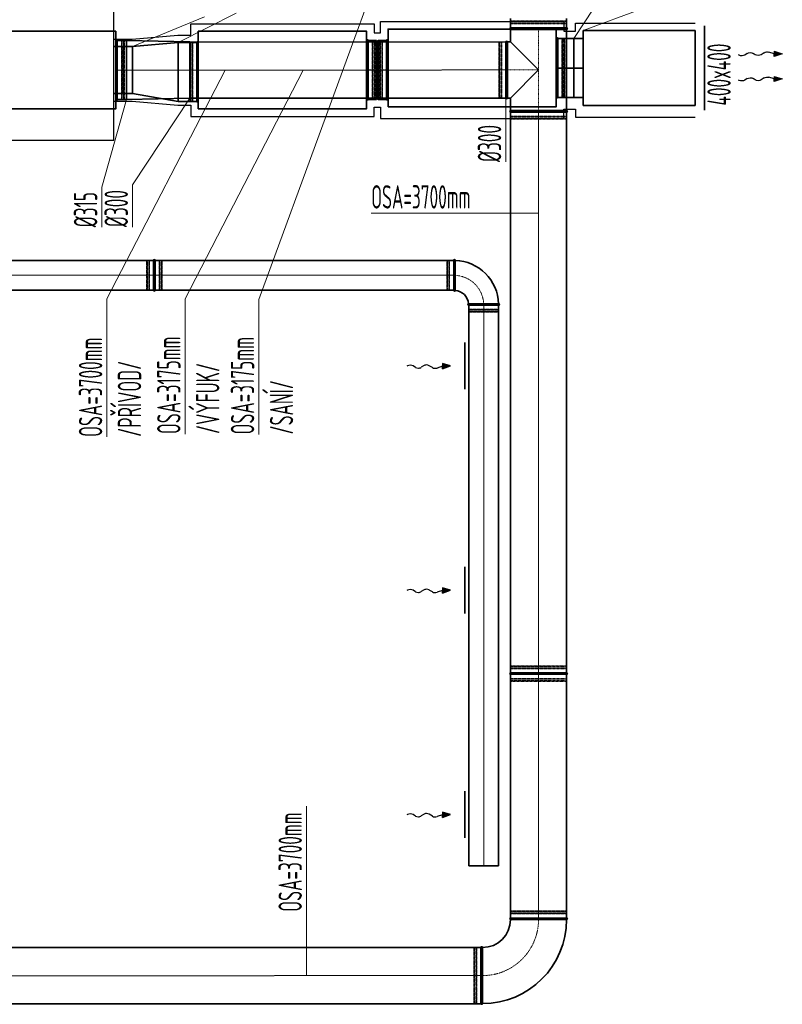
# Model space of a CAD drawing. Header units: millimetres. Extents: x -41335 to 3476, y 23470 to 47494.
# Tile 7 of 15: x -29031 to -24951, y 28322 to 33589. Entities that reach past the tile are written whole.
import ezdxf

# ---------------------------------------------------------------- set-up
doc = ezdxf.new("R2010")
doc.units = ezdxf.units.MM
doc.header["$LTSCALE"] = 0.03
doc.linetypes.add('ACAD_ISO02W100', pattern=[15, 12, -3])
doc.linetypes.add('ACAD_ISO10W100', pattern=[18, 12, -3, 0, -3])
for name, color, linetype, lineweight in [('VZT_01 SUP (PŘÍVOD) - OBRYS', 5, 'Continuous', 35), ('VZT_02 SUP (PŘÍVOD) - OSA', 5, 'ACAD_ISO10W100', 5), ('VZT_05 ETA (ODVOD) - OBRYS', 6, 'Continuous', 35), ('VZT_06 ETA (ODVOD) - OSA', 6, 'ACAD_ISO10W100', 5), ('VZT_13 EHA (VÝFUK) - OBRYS', 14, 'Continuous', 35), ('VZT_14 EHA (VÝFUK) - OSA', 14, 'ACAD_ISO10W100', 5), ('VZT_21 ZAŘÍZENÍ - OBRYS', 1, 'Continuous', 25), ('VZT_KOTY - DIMENZE', 7, 'Continuous', 5), ('VZT_KOTY - POLOHA', 7, 'Continuous', 5)]:
    doc.layers.add(name, color=color, linetype=linetype, lineweight=lineweight)
doc.layers.add('VZT_03 SUP (PŘÍVOD) - NETISK', color=8, linetype='ACAD_ISO02W100', lineweight=5, plot=False)
doc.layers.add('VZT_07 ETA (ODVOD) - NETISK', color=8, linetype='ACAD_ISO02W100', lineweight=5, plot=False)
doc.layers.add('VZT_IZOLACE - TEPELNÁ', color=6, linetype='IZOLACE TEPELNA')
doc.styles.get("Standard").update_dxf_attribs({"font": 'arial.ttf'})
doc.styles.add('VZT_POPIS', font='isocp.shx', dxfattribs={"width": 0.6, "height": 125})
doc.linetypes.add('IZOLACE TEPELNA', pattern='A,12.7,-1.5,["T",Standard,S=2.54,R=0,X=0,Y=-1.27],-3', length=17.2)

# ---------------------------------------------------------------- blocks, each defined once
blk = doc.blocks.new('A$C4A9E4B1E')
at = {"layer": 'VZT_01 SUP (PŘÍVOD) - OBRYS'}
for p, q in [((0, 149.5), (0, -149.5)), ((8, -49.6), (8, 150.5))]:
    blk.add_line(p, q, dxfattribs=at)
for centre, start, end in [((4, 150.5), 0, 180), ((4, -149.5), 180, 355.4188)]:
    blk.add_arc(centre, 4, start, end, dxfattribs=at)
blk.add_open_spline([(8, -49.6), (8, -62.2), (8, -74.7), (8, -98.6), (8, -109.7), (8, -128.5), (8, -136.1), (8, -146.6), (8, -149.5), (8, -149.8), (8, -149.8), (8, -149.8)], degree=3, knots=[157.533456, 157.533456, 157.533456, 157.533456, 195.393508, 195.393508, 234.551342, 234.551342, 273.721472, 273.721472, 312.806301, 312.806301, 315.294186, 315.294186, 315.294186, 315.294186], dxfattribs=at)
at = {"layer": 'VZT_03 SUP (PŘÍVOD) - NETISK', "ltscale": 0.4}
for p, q in [((-38, -148.5), (-38, 149.5)), ((-38, 149.5), (-34, 149.5)), ((-34, -148.5), (-34, 148.5)), ((-34, 148.5), (-33.5, 148.5)), ((-33.5, 150.5), (-33, 150.5)), ((-33.5, -149.5), (-33.5, 148.5)), ((-33, -149.5), (-33, 148.5)), ((-33, 148.5), (-26, 148.5)), ((-26, 150.5), (-25.5, 150.5)), ((-26, -149.5), (-26, 148.5)), ((-25.5, -149.5), (-25.5, 148.5)), ((-25.5, 148.5), (-22, 148.5)), ((-22, 149.5), (0, 149.5)), ((-22, -148.5), (-22, 148.5)), ((-38, -148.5), (-34, -148.5)), ((-34, -147.5), (-33.5, -147.5)), ((-33.5, -149.5), (-33, -149.5)), ((-33, -147.5), (-26, -147.5)), ((-26, -149.5), (-25.5, -149.5)), ((-25.5, -147.5), (-22, -147.5)), ((-22, -148.5), (0, -148.5))]:
    blk.add_line(p, q, dxfattribs=at)

msp = doc.modelspace()

# ---------------------------------------------------------------- linework, layer by layer
for p, q in [((-25181.7, 33399.4), (-25184.8, 33401.2)), ((-25181.7, 33264.7), (-25184.8, 33266.5)), ((-26956.4, 31736.7), (-26959.5, 31734.8)), ((-26956.4, 30536.7), (-26959.5, 30534.8)), ((-26956.4, 29336.7), (-26959.5, 29334.8))]:
    msp.add_line(p, q)
at = {"color": 0, "lineweight": -2}
for p, q in [((-25138.8, 33408.8), (-25151.5, 33400.3)), ((-25095.7, 33401.5), (-25107.8, 33409.2)), ((-25048.5, 33412.8), (-25064.7, 33401.9)), ((-24994.2, 33406.7), (-25023.1, 33415.7)), ((-24994.4, 33420.7), (-24951.2, 33407.3)), ((-24994.4, 33420.7), (-24994.2, 33406.7)), ((-24994, 33392.8), (-24994.2, 33406.7)), ((-24951.2, 33407.3), (-24994, 33392.8)), ((-25138.8, 33274.1), (-25151.5, 33265.6)), ((-25095.7, 33266.9), (-25107.8, 33274.5)), ((-25048.5, 33278.1), (-25064.7, 33267.3)), ((-24994.2, 33272.1), (-25023.1, 33281)), ((-24994.4, 33286), (-24951.2, 33272.6)), ((-24994.4, 33286), (-24994.2, 33272.1)), ((-24994, 33258.1), (-24994.2, 33272.1)), ((-24951.2, 33272.6), (-24994, 33258.1)), ((-26913.2, 31728.8), (-26926.3, 31736.8)), ((-26870.4, 31737.5), (-26882.3, 31729.4)), ((-26822.8, 31727.9), (-26839.4, 31738.1)), ((-26768.9, 31735.8), (-26797.4, 31725.8)), ((-26725.9, 31736.7), (-26769.2, 31749.7)), ((-26769.2, 31749.7), (-26768.9, 31735.8)), ((-26768.6, 31721.8), (-26768.9, 31735.8)), ((-26768.6, 31721.8), (-26725.9, 31736.7)), ((-26913.2, 30528.8), (-26926.3, 30536.8)), ((-26870.4, 30537.5), (-26882.3, 30529.4)), ((-26822.8, 30527.9), (-26839.4, 30538.1)), ((-26768.9, 30535.8), (-26797.4, 30525.8)), ((-26725.9, 30536.7), (-26769.2, 30549.7)), ((-26769.2, 30549.7), (-26768.9, 30535.8)), ((-26768.6, 30521.8), (-26768.9, 30535.8)), ((-26768.6, 30521.8), (-26725.9, 30536.7)), ((-26725.9, 29336.7), (-26769.2, 29349.7)), ((-26769.2, 29349.7), (-26768.9, 29335.8)), ((-26913.2, 29328.8), (-26926.3, 29336.8)), ((-26870.4, 29337.5), (-26882.3, 29329.4)), ((-26822.8, 29327.9), (-26839.4, 29338.1)), ((-26768.9, 29335.8), (-26797.4, 29325.8)), ((-26768.6, 29321.8), (-26768.9, 29335.8)), ((-26768.6, 29321.8), (-26725.9, 29336.7))]:
    msp.add_line(p, q, dxfattribs=at)
at = {"color": 0, "lineweight": -2, "extrusion": (0, 0, -1)}
for centre, start_param, end_param in [((-25167.1, 33409.4), 0.766537, 2.320574), ((-25123.2, 33399.7), 3.908129, 5.516649), ((-25080.3, 33411.1), 0.766537, 2.375056), ((-25032.9, 33403.7), 3.908129, 5.191299), ((-25167.1, 33274.7), 0.766537, 2.320574), ((-25123.2, 33265), 3.908129, 5.516649), ((-25080.3, 33276.4), 0.766537, 2.375056), ((-25032.9, 33269), 3.908129, 5.191299)]:
    msp.add_ellipse(centre, major_axis=(21.5, 0.3), ratio=0.625, start_param=start_param, end_param=end_param, dxfattribs=at)
at = {"color": 0, "lineweight": -2}
for centre, start_param, end_param in [((-26941.6, 31727.2), 0.766537, 2.320574), ((-26898, 31738.4), 3.908129, 5.516649), ((-26854.7, 31728.5), 0.766537, 2.375056), ((-26807.6, 31737.5), 3.908129, 5.191299), ((-26941.6, 30527.2), 0.766537, 2.320574), ((-26898, 30538.4), 3.908129, 5.516649), ((-26854.7, 30528.5), 0.766537, 2.375056), ((-26807.6, 30537.5), 3.908129, 5.191299), ((-26941.6, 29327.2), 0.766537, 2.320574), ((-26854.7, 29328.5), 0.766537, 2.375056), ((-26898, 29338.4), 3.908129, 5.516649), ((-26807.6, 29337.5), 3.908129, 5.191299)]:
    msp.add_ellipse(centre, major_axis=(21.5, 0.5), ratio=0.625, start_param=start_param, end_param=end_param, dxfattribs=at)
for points in [[(-24994.4, 33420.7), (-24994, 33392.8), (-24951.2, 33407.3)], [(-24994.4, 33286), (-24994, 33258.1), (-24951.2, 33272.6)], [(-26768.6, 31721.8), (-26769.2, 31749.7), (-26725.9, 31736.7)], [(-26768.6, 30521.8), (-26769.2, 30549.7), (-26725.9, 30536.7)], [(-26768.6, 29321.8), (-26769.2, 29349.7), (-26725.9, 29336.7)]]:
    msp.add_solid(points, dxfattribs=at)
at = {"layer": 'VZT_01 SUP (PŘÍVOD) - OBRYS'}
for p, q in [((-26404.8, 33595.3), (-26404.8, 33545.2)), ((-26104.8, 33595.3), (-26104.8, 33545.2)), ((-26404.8, 33545.2), (-26104.8, 33545.2)), ((-26104.8, 33537.2), (-26404.8, 33537.2)), ((-26404.8, 33537.2), (-26404.8, 33470.2)), ((-26104.8, 33537.2), (-26104.8, 33103.2)), ((-28516.8, 33270.1), (-28516.8, 33477.7)), ((-28458.8, 33477.2), (-28508.9, 33477.2)), ((-28508.8, 33476.7), (-28508.8, 33162.7)), ((-28458.8, 33162.2), (-28458.8, 33477.2)), ((-28120.8, 33470.2), (-28458.8, 33477.2)), ((-28120.8, 33470.2), (-28120.8, 33170.2)), ((-26429.8, 33469.2), (-28120.8, 33470.2)), ((-26429.8, 33171.2), (-26429.8, 33469.2)), ((-26421.8, 33470.2), (-26421.8, 33170.2)), ((-26404.8, 33470.2), (-26421.8, 33470.2)), ((-26404.8, 33470.2), (-26254.8, 33320.2)), ((-26254.8, 33320.2), (-26404.8, 33170.2)), ((-28458.8, 33162.2), (-28508.9, 33162.2)), ((-28120.8, 33170.2), (-28458.8, 33162.2)), ((-26429.8, 33170.2), (-28120.8, 33170.2)), ((-26404.8, 33170.2), (-26421.8, 33170.2)), ((-26404.8, 33170.2), (-26404.8, 33103.2)), ((-26404.8, 33103.2), (-26104.8, 33103.2)), ((-26404.8, 30095.2), (-26404.8, 33095.2)), ((-26105.8, 33095.2), (-26404.8, 33095.2)), ((-26104.8, 30095.2), (-26104.8, 33095.2)), ((-26405.8, 28783.2), (-26405.8, 30087.2)), ((-26105.8, 30095.2), (-26404.8, 30095.2)), ((-26105.8, 30087.2), (-26404.8, 30087.2)), ((-26105.8, 28783.2), (-26105.8, 30087.2)), ((-26405.3, 28775.2), (-26105.3, 28775.2)), ((-26563.3, 28624.7), (-29543.8, 28624.7)), ((-26555.3, 28625.2), (-26555.3, 28325.2)), ((-26563.3, 28324.7), (-29543.8, 28323.7))]:
    msp.add_line(p, q, dxfattribs=at)
msp.add_lwpolyline([(-29416.8, 33112.2), (-28516.8, 33112.2), (-28516.8, 33527.2), (-29416.8, 33527.2)], close=True, dxfattribs=at)
for centre, radius, start, end in [((-26404.8, 33541.2), 4, 90, 270), ((-26104.8, 33541.2), 4, 270, 90), ((-28512.8, 33477.7), 4, 0, 180), ((-26425.8, 33470.2), 4, 0, 180), ((-28512.8, 33162.7), 4, 184.5812, 0), ((-26425.8, 33170.2), 4, 180, 0), ((-26404.8, 33099.2), 4, 90, 270), ((-26104.8, 33099.2), 4, 270, 90), ((-26404.8, 30091.2), 4, 90, 270), ((-26104.8, 30091.2), 4, 270, 90), ((-26555.3, 28775.2), 450, 270, 0), ((-26555.3, 28775.2), 150, 270, 0)]:
    msp.add_arc(centre, radius, start, end, dxfattribs=at)
msp.add_open_spline([(-28516.8, 33270.1), (-28516.8, 33257.5), (-28516.8, 33245), (-28516.8, 33221.1), (-28516.8, 33210), (-28516.8, 33191.2), (-28516.8, 33183.6), (-28516.8, 33173.1), (-28516.8, 33170.2), (-28516.8, 33169.9), (-28516.8, 33162.4), (-28516.8, 33162.4)], degree=3, knots=[157.533456, 157.533456, 157.533456, 157.533456, 195.393508, 195.393508, 234.551342, 234.551342, 273.721472, 273.721472, 312.806301, 312.806301, 315.294186, 315.294186, 315.294186, 315.294186], dxfattribs=at)
at = {"layer": 'VZT_02 SUP (PŘÍVOD) - OSA', "ltscale": 5}
for p, q in [((-28508.8, 33319.7), (-26429.8, 33320.2)), ((-26255.3, 33095.2), (-26255.3, 30095.2)), ((-26255.3, 30087.2), (-26255.3, 28775.2)), ((-29543.8, 28474.2), (-26563.3, 28475.2))]:
    msp.add_line(p, q, dxfattribs=at)
at = {"layer": 'VZT_02 SUP (PŘÍVOD) - OSA', "ltscale": 0.3}
for points in [[(-26254.8, 33545.2), (-26255.3, 33095.2)], [(-26429.8, 33320.2), (-26254.8, 33320.2)]]:
    msp.add_lwpolyline(points, dxfattribs=at)
at = {"layer": 'VZT_02 SUP (PŘÍVOD) - OSA'}
msp.add_lwpolyline([(-26255.3, 30087.2), (-26255.3, 30095.2)], dxfattribs=at)
at = {"layer": 'VZT_02 SUP (PŘÍVOD) - OSA', "ltscale": 0.3}
msp.add_arc((-26555.3, 28775.2), 300, 270, 0, dxfattribs=at)
at = {"layer": 'VZT_03 SUP (PŘÍVOD) - NETISK', "ltscale": 0.4}
for p, q in [((-26106.8, 33578.7), (-26404.8, 33578.7)), ((-26404.8, 33578.7), (-26404.8, 33578.2)), ((-26106.8, 33578.2), (-26404.8, 33578.2)), ((-26106.8, 33571.2), (-26404.8, 33571.2)), ((-26404.8, 33571.2), (-26404.8, 33570.7)), ((-26106.8, 33570.7), (-26404.8, 33570.7)), ((-26105.8, 33583.2), (-26403.8, 33583.2)), ((-26403.8, 33583.2), (-26403.8, 33579.2)), ((-26106.8, 33579.2), (-26403.8, 33579.2)), ((-26106.8, 33567.2), (-26403.8, 33567.2)), ((-26403.8, 33567.2), (-26403.8, 33545.2)), ((-26402.8, 33579.2), (-26402.8, 33578.7)), ((-26402.8, 33578.2), (-26402.8, 33571.2)), ((-26402.8, 33570.7), (-26402.8, 33567.2)), ((-26106.8, 33579.2), (-26106.8, 33578.7)), ((-26106.8, 33578.2), (-26106.8, 33571.2)), ((-26106.8, 33570.7), (-26106.8, 33567.2)), ((-26105.8, 33583.2), (-26105.8, 33579.2)), ((-26105.8, 33567.2), (-26105.8, 33545.2)), ((-26104.8, 33578.7), (-26104.8, 33578.2)), ((-26104.8, 33571.2), (-26104.8, 33570.7)), ((-28486.8, 33476.7), (-28508.8, 33476.7)), ((-28486.8, 33163.7), (-28486.8, 33475.7)), ((-28483.3, 33475.7), (-28486.8, 33475.7)), ((-28483.3, 33162.7), (-28483.3, 33477.7)), ((-28482.8, 33477.7), (-28483.3, 33477.7)), ((-28482.8, 33162.7), (-28482.8, 33477.7)), ((-28475.8, 33475.7), (-28482.8, 33475.7)), ((-28475.8, 33162.7), (-28475.8, 33477.7)), ((-28475.3, 33477.7), (-28475.8, 33477.7)), ((-28475.3, 33162.7), (-28475.3, 33477.7)), ((-28474.8, 33475.7), (-28475.3, 33475.7)), ((-28470.8, 33476.7), (-28474.8, 33476.7)), ((-28474.8, 33163.7), (-28474.8, 33475.7)), ((-28470.8, 33163.7), (-28470.8, 33476.7)), ((-28121.1, 33153.1), (-28121.1, 33466.1)), ((-28121.1, 33466.1), (-28117.1, 33466.1)), ((-28117.1, 33153.1), (-28117.1, 33465.1)), ((-28117.1, 33465.1), (-28116.6, 33465.1)), ((-28116.6, 33152.1), (-28116.6, 33467.1)), ((-28116.6, 33467.1), (-28116.1, 33467.1)), ((-28116.1, 33152.1), (-28116.1, 33467.1)), ((-28116.1, 33465.1), (-28109.1, 33465.1)), ((-28109.1, 33152.1), (-28109.1, 33467.1)), ((-28109.1, 33467.1), (-28108.6, 33467.1)), ((-28108.6, 33152.1), (-28108.6, 33467.1)), ((-28108.6, 33465.1), (-28105.1, 33465.1)), ((-28105.1, 33466.1), (-28083.1, 33466.1)), ((-28105.1, 33153.1), (-28105.1, 33465.1)), ((-27145.1, 33477.2), (-27167.1, 33477.2)), ((-27145.1, 33164.2), (-27145.1, 33476.2)), ((-27141.6, 33476.2), (-27145.1, 33476.2)), ((-27141.6, 33163.2), (-27141.6, 33478.2)), ((-27141.1, 33478.2), (-27141.6, 33478.2)), ((-27141.1, 33163.2), (-27141.1, 33478.2)), ((-27134.1, 33476.2), (-27141.1, 33476.2)), ((-27134.1, 33163.2), (-27134.1, 33478.2)), ((-27133.6, 33478.2), (-27134.1, 33478.2)), ((-27133.6, 33163.2), (-27133.6, 33478.2)), ((-27133.1, 33476.2), (-27133.6, 33476.2)), ((-27129.1, 33477.2), (-27133.1, 33477.2)), ((-27133.1, 33164.2), (-27133.1, 33476.2)), ((-27129.1, 33164.2), (-27129.1, 33477.2)), ((-27106.1, 33164.2), (-27106.1, 33477.2)), ((-27106.1, 33477.2), (-27102.1, 33477.2)), ((-27102.1, 33164.2), (-27102.1, 33476.2)), ((-27102.1, 33476.2), (-27101.6, 33476.2)), ((-27101.6, 33163.2), (-27101.6, 33478.2)), ((-27101.6, 33478.2), (-27101.1, 33478.2)), ((-27101.1, 33163.2), (-27101.1, 33478.2)), ((-27101.1, 33476.2), (-27094.1, 33476.2)), ((-27094.1, 33163.2), (-27094.1, 33478.2)), ((-27094.1, 33478.2), (-27093.6, 33478.2)), ((-27093.6, 33163.2), (-27093.6, 33478.2)), ((-27093.6, 33476.2), (-27090.1, 33476.2)), ((-27090.1, 33477.2), (-27068.1, 33477.2)), ((-27090.1, 33164.2), (-27090.1, 33476.2)), ((-26467.8, 33171.2), (-26467.8, 33469.2)), ((-26463.8, 33469.2), (-26467.8, 33469.2)), ((-26463.8, 33172.2), (-26463.8, 33468.2)), ((-26463.3, 33468.2), (-26463.8, 33468.2)), ((-26462.8, 33470.2), (-26463.3, 33470.2)), ((-26463.3, 33172.2), (-26463.3, 33468.2)), ((-26462.8, 33172.2), (-26462.8, 33468.2)), ((-26455.8, 33468.2), (-26462.8, 33468.2)), ((-26455.3, 33470.2), (-26455.8, 33470.2)), ((-26455.8, 33172.2), (-26455.8, 33468.2)), ((-26455.3, 33172.2), (-26455.3, 33468.2)), ((-26451.8, 33468.2), (-26455.3, 33468.2)), ((-26429.8, 33469.2), (-26451.8, 33469.2)), ((-26451.8, 33172.2), (-26451.8, 33468.2)), ((-26130.1, 33488.3), (-26152.1, 33488.3)), ((-26130.1, 33175.3), (-26130.1, 33487.3)), ((-26126.6, 33487.3), (-26130.1, 33487.3)), ((-26126.6, 33174.3), (-26126.6, 33489.3)), ((-26126.1, 33489.3), (-26126.6, 33489.3)), ((-26126.1, 33174.3), (-26126.1, 33489.3)), ((-26119.1, 33487.3), (-26126.1, 33487.3)), ((-26119.1, 33174.3), (-26119.1, 33489.3)), ((-26118.6, 33489.3), (-26119.1, 33489.3)), ((-26118.6, 33174.3), (-26118.6, 33489.3)), ((-26118.1, 33487.3), (-26118.6, 33487.3)), ((-26114.1, 33488.3), (-26118.1, 33488.3)), ((-26118.1, 33175.3), (-26118.1, 33487.3)), ((-26114.1, 33175.3), (-26114.1, 33488.3)), ((-28486.8, 33163.7), (-28508.8, 33163.7)), ((-28483.3, 33164.7), (-28486.8, 33164.7)), ((-28482.8, 33162.7), (-28483.3, 33162.7)), ((-28475.8, 33164.7), (-28482.8, 33164.7)), ((-28475.3, 33162.7), (-28475.8, 33162.7)), ((-28474.8, 33164.7), (-28475.3, 33164.7)), ((-28470.8, 33163.7), (-28474.8, 33163.7)), ((-28121.1, 33153.1), (-28117.1, 33153.1)), ((-28117.1, 33154.1), (-28116.6, 33154.1)), ((-28116.6, 33152.1), (-28116.1, 33152.1)), ((-28116.1, 33154.1), (-28109.1, 33154.1)), ((-28109.1, 33152.1), (-28108.6, 33152.1)), ((-28108.6, 33154.1), (-28105.1, 33154.1)), ((-28105.1, 33153.1), (-28083.1, 33153.1)), ((-27145.1, 33164.2), (-27167.1, 33164.2)), ((-27141.6, 33165.2), (-27145.1, 33165.2)), ((-27141.1, 33163.2), (-27141.6, 33163.2)), ((-27134.1, 33165.2), (-27141.1, 33165.2)), ((-27133.6, 33163.2), (-27134.1, 33163.2)), ((-27133.1, 33165.2), (-27133.6, 33165.2)), ((-27129.1, 33164.2), (-27133.1, 33164.2)), ((-27106.1, 33164.2), (-27102.1, 33164.2)), ((-27102.1, 33165.2), (-27101.6, 33165.2)), ((-27101.6, 33163.2), (-27101.1, 33163.2)), ((-27101.1, 33165.2), (-27094.1, 33165.2)), ((-27094.1, 33163.2), (-27093.6, 33163.2)), ((-27093.6, 33165.2), (-27090.1, 33165.2)), ((-27090.1, 33164.2), (-27068.1, 33164.2)), ((-26463.8, 33171.2), (-26467.8, 33171.2)), ((-26463.3, 33172.2), (-26463.8, 33172.2)), ((-26462.8, 33170.2), (-26463.3, 33170.2)), ((-26455.8, 33172.2), (-26462.8, 33172.2)), ((-26455.3, 33170.2), (-26455.8, 33170.2)), ((-26451.8, 33172.2), (-26455.3, 33172.2)), ((-26429.8, 33171.2), (-26451.8, 33171.2)), ((-26130.1, 33175.3), (-26152.1, 33175.3)), ((-26126.6, 33176.3), (-26130.1, 33176.3)), ((-26126.1, 33174.3), (-26126.6, 33174.3)), ((-26119.1, 33176.3), (-26126.1, 33176.3)), ((-26118.6, 33174.3), (-26119.1, 33174.3)), ((-26118.1, 33176.3), (-26118.6, 33176.3)), ((-26114.1, 33175.3), (-26118.1, 33175.3)), ((-26403.8, 33095.2), (-26403.8, 33073.2)), ((-26105.8, 33095.2), (-26105.8, 33073.2)), ((-26106.8, 33069.7), (-26404.8, 33069.7)), ((-26404.8, 33069.7), (-26404.8, 33069.2)), ((-26106.8, 33069.2), (-26404.8, 33069.2)), ((-26106.8, 33062.2), (-26404.8, 33062.2)), ((-26404.8, 33062.2), (-26404.8, 33061.7)), ((-26106.8, 33061.7), (-26404.8, 33061.7)), ((-26106.8, 33073.2), (-26403.8, 33073.2)), ((-26106.8, 33061.2), (-26403.8, 33061.2)), ((-26403.8, 33061.2), (-26403.8, 33057.2)), ((-26105.8, 33057.2), (-26403.8, 33057.2)), ((-26402.8, 33073.2), (-26402.8, 33069.7)), ((-26402.8, 33069.2), (-26402.8, 33062.2)), ((-26402.8, 33061.7), (-26402.8, 33061.2)), ((-26106.8, 33073.2), (-26106.8, 33069.7)), ((-26106.8, 33069.2), (-26106.8, 33062.2)), ((-26106.8, 33061.7), (-26106.8, 33061.2)), ((-26105.8, 33061.2), (-26105.8, 33057.2)), ((-26104.8, 33069.7), (-26104.8, 33069.2)), ((-26104.8, 33062.2), (-26104.8, 33061.7)), ((-26105.8, 30133.2), (-26403.8, 30133.2)), ((-26403.8, 30129.2), (-26403.8, 30133.2)), ((-26105.8, 30129.2), (-26105.8, 30133.2)), ((-26106.8, 30128.7), (-26404.8, 30128.7)), ((-26404.8, 30128.2), (-26404.8, 30128.7)), ((-26106.8, 30128.2), (-26404.8, 30128.2)), ((-26106.8, 30121.2), (-26404.8, 30121.2)), ((-26404.8, 30120.7), (-26404.8, 30121.2)), ((-26106.8, 30120.7), (-26404.8, 30120.7)), ((-26106.8, 30129.2), (-26403.8, 30129.2)), ((-26106.8, 30117.2), (-26403.8, 30117.2)), ((-26403.8, 30095.2), (-26403.8, 30117.2)), ((-26403.8, 30065.2), (-26403.8, 30087.2)), ((-26402.8, 30128.7), (-26402.8, 30129.2)), ((-26402.8, 30121.2), (-26402.8, 30128.2)), ((-26402.8, 30117.2), (-26402.8, 30120.7)), ((-26106.8, 30128.7), (-26106.8, 30129.2)), ((-26106.8, 30121.2), (-26106.8, 30128.2)), ((-26106.8, 30117.2), (-26106.8, 30120.7)), ((-26105.8, 30095.2), (-26105.8, 30117.2)), ((-26105.8, 30065.2), (-26105.8, 30087.2)), ((-26104.8, 30128.2), (-26104.8, 30128.7)), ((-26104.8, 30120.7), (-26104.8, 30121.2)), ((-26106.8, 30061.7), (-26404.8, 30061.7)), ((-26404.8, 30061.2), (-26404.8, 30061.7)), ((-26106.8, 30061.2), (-26404.8, 30061.2)), ((-26106.8, 30054.2), (-26404.8, 30054.2)), ((-26404.8, 30053.7), (-26404.8, 30054.2)), ((-26106.8, 30053.7), (-26404.8, 30053.7)), ((-26106.8, 30065.2), (-26403.8, 30065.2)), ((-26106.8, 30053.2), (-26403.8, 30053.2)), ((-26403.8, 30049.2), (-26403.8, 30053.2)), ((-26105.8, 30049.2), (-26403.8, 30049.2)), ((-26402.8, 30061.7), (-26402.8, 30065.2)), ((-26402.8, 30054.2), (-26402.8, 30061.2)), ((-26402.8, 30053.2), (-26402.8, 30053.7)), ((-26106.8, 30061.7), (-26106.8, 30065.2)), ((-26106.8, 30054.2), (-26106.8, 30061.2)), ((-26106.8, 30053.2), (-26106.8, 30053.7)), ((-26105.8, 30049.2), (-26105.8, 30053.2)), ((-26104.8, 30061.2), (-26104.8, 30061.7)), ((-26104.8, 30053.7), (-26104.8, 30054.2))]:
    msp.add_line(p, q, dxfattribs=at)
at = {"layer": 'VZT_05 ETA (ODVOD) - OBRYS'}
for p, q in [((-28314.1, 32301.7), (-28314.1, 32141.7)), ((-28306.1, 32301.7), (-28306.1, 32141.7)), ((-26708.6, 32301.7), (-26708.6, 32141.7)), ((-26700.6, 32221.6), (-26700.6, 32301.7)), ((-26628.6, 32061.7), (-26468.6, 32061.7)), ((-26548.7, 32069.7), (-26468.6, 32069.7)), ((-26648.6, 31861.7), (-26648.6, 31611.7)), ((-26648.6, 30661.7), (-26648.6, 30411.7)), ((-26648.6, 29461.7), (-26648.6, 29211.7)), ((-26628.6, 29061.7), (-26468.6, 29061.7))]:
    msp.add_line(p, q, dxfattribs=at)
for points in [[(-28314.1, 32301.7), (-31314.1, 32301.7)], [(-26708.6, 32301.7), (-28306.1, 32301.7)], [(-28314.1, 32141.7), (-31314.1, 32141.7)], [(-26708.6, 32141.7), (-28306.1, 32141.7)], [(-26628.6, 32061.7), (-26628.6, 29061.7)], [(-26468.6, 32061.7), (-26468.6, 29061.7)]]:
    msp.add_lwpolyline(points, dxfattribs=at)
for centre, radius, start, end in [((-28310.1, 32301.7), 4, 0, 180), ((-26704.6, 32301.7), 4, 0, 180), ((-26708.6, 32061.7), 240, 1.9102, 88.0898), ((-28310.1, 32141.7), 4, 180, 0), ((-26704.6, 32141.7), 4, 180, 354.2752), ((-26708.6, 32061.7), 80, 5.7248, 84.2752), ((-26628.6, 32065.7), 4, 95.7248, 270), ((-26468.6, 32065.7), 4, 270, 90)]:
    msp.add_arc(centre, radius, start, end, dxfattribs=at)
for points, knots in [([(-26700.6, 32221.6), (-26700.6, 32211.5), (-26700.6, 32201.4), (-26700.6, 32182.3), (-26700.6, 32173.4), (-26700.6, 32158.3), (-26700.6, 32152.3), (-26700.6, 32143.9), (-26700.6, 32141.6), (-26700.6, 32141.3), (-26700.6, 32141.3), (-26700.6, 32141.3)], [126.0101, 126.0101, 126.0101, 126.0101, 156.346991, 156.346991, 187.715318, 187.715318, 219.098612, 219.098612, 250.374979, 250.374979, 252.303842, 252.303842, 252.303842, 252.303842]), ([(-26629, 32069.7), (-26629, 32069.7), (-26627.2, 32069.7), (-26620, 32069.7), (-26614.5, 32069.7), (-26600.2, 32069.7), (-26591.7, 32069.7), (-26572.7, 32069.7), (-26562.4, 32069.7), (-26550.9, 32069.7), (-26549.8, 32069.7), (-26548.7, 32069.7)], [252.303842, 252.303842, 252.303842, 252.303842, 281.459213, 281.459213, 312.599223, 312.599223, 343.921708, 343.921708, 375.291286, 375.291286, 378.595621, 378.595621, 378.595621, 378.595621])]:
    msp.add_open_spline(points, degree=3, knots=knots, dxfattribs=at)
at = {"layer": 'VZT_06 ETA (ODVOD) - OSA', "ltscale": 5}
for points in [[(-31314.1, 32221.7), (-28314.1, 32221.7)], [(-28306.1, 32221.7), (-26708.6, 32221.7)], [(-26548.6, 29061.7), (-26548.6, 32061.7)]]:
    msp.add_lwpolyline(points, dxfattribs=at)
at = {"layer": 'VZT_06 ETA (ODVOD) - OSA'}
msp.add_lwpolyline([(-28314.1, 32221.7), (-28306.1, 32221.7)], dxfattribs=at)
at = {"layer": 'VZT_06 ETA (ODVOD) - OSA', "ltscale": 0.3}
msp.add_lwpolyline([(-26548.6, 32061.7), (-26548.6, 32061.7, 0.414214), (-26708.6, 32221.7), (-26708.6, 32221.7)], format="xyb", dxfattribs=at)
at = {"layer": 'VZT_07 ETA (ODVOD) - NETISK', "ltscale": 0.4}
for p, q in [((-28352.1, 32300.7), (-28352.1, 32142.7)), ((-28348.1, 32300.7), (-28352.1, 32300.7)), ((-28348.1, 32300.7), (-28348.1, 32142.7)), ((-28347.6, 32299.7), (-28348.1, 32299.7)), ((-28347.6, 32301.7), (-28347.6, 32141.7)), ((-28347.1, 32301.7), (-28347.6, 32301.7)), ((-28347.1, 32301.7), (-28347.1, 32141.7)), ((-28340.1, 32299.7), (-28347.1, 32299.7)), ((-28340.1, 32301.7), (-28340.1, 32141.7)), ((-28339.6, 32301.7), (-28340.1, 32301.7)), ((-28339.6, 32301.7), (-28339.6, 32141.7)), ((-28336.1, 32299.7), (-28339.6, 32299.7)), ((-28336.1, 32300.7), (-28336.1, 32142.7)), ((-28314.1, 32300.7), (-28336.1, 32300.7)), ((-28284.1, 32300.7), (-28306.1, 32300.7)), ((-28284.1, 32300.7), (-28284.1, 32142.7)), ((-28280.6, 32299.7), (-28284.1, 32299.7)), ((-28280.6, 32301.7), (-28280.6, 32141.7)), ((-28280.1, 32301.7), (-28280.6, 32301.7)), ((-28280.1, 32301.7), (-28280.1, 32141.7)), ((-28273.1, 32299.7), (-28280.1, 32299.7)), ((-28273.1, 32301.7), (-28273.1, 32141.7)), ((-28272.6, 32301.7), (-28273.1, 32301.7)), ((-28272.6, 32301.7), (-28272.6, 32141.7)), ((-28272.1, 32299.7), (-28272.6, 32299.7)), ((-28272.1, 32300.7), (-28272.1, 32142.7)), ((-28268.1, 32300.7), (-28272.1, 32300.7)), ((-28268.1, 32300.7), (-28268.1, 32142.7)), ((-26746.6, 32142.7), (-26746.6, 32300.7)), ((-26746.6, 32300.7), (-26742.6, 32300.7)), ((-26742.6, 32142.7), (-26742.6, 32300.7)), ((-26742.6, 32299.7), (-26742.1, 32299.7)), ((-26742.1, 32141.7), (-26742.1, 32301.7)), ((-26742.1, 32301.7), (-26741.6, 32301.7)), ((-26741.6, 32141.7), (-26741.6, 32301.7)), ((-26741.6, 32299.7), (-26734.6, 32299.7)), ((-26734.6, 32141.7), (-26734.6, 32301.7)), ((-26734.6, 32301.7), (-26734.1, 32301.7)), ((-26734.1, 32141.7), (-26734.1, 32301.7)), ((-26734.1, 32299.7), (-26730.6, 32299.7)), ((-26730.6, 32142.7), (-26730.6, 32300.7)), ((-26730.6, 32300.7), (-26708.6, 32300.7)), ((-28348.1, 32142.7), (-28352.1, 32142.7)), ((-28347.6, 32143.7), (-28348.1, 32143.7)), ((-28347.1, 32141.7), (-28347.6, 32141.7)), ((-28340.1, 32143.7), (-28347.1, 32143.7)), ((-28339.6, 32141.7), (-28340.1, 32141.7)), ((-28336.1, 32143.7), (-28339.6, 32143.7)), ((-28314.1, 32142.7), (-28336.1, 32142.7)), ((-28284.1, 32142.7), (-28306.1, 32142.7)), ((-28280.6, 32143.7), (-28284.1, 32143.7)), ((-28280.1, 32141.7), (-28280.6, 32141.7)), ((-28273.1, 32143.7), (-28280.1, 32143.7)), ((-28272.6, 32141.7), (-28273.1, 32141.7)), ((-28272.1, 32143.7), (-28272.6, 32143.7)), ((-28268.1, 32142.7), (-28272.1, 32142.7)), ((-26746.6, 32142.7), (-26742.6, 32142.7)), ((-26742.6, 32143.7), (-26742.1, 32143.7)), ((-26742.1, 32141.7), (-26741.6, 32141.7)), ((-26741.6, 32143.7), (-26734.6, 32143.7)), ((-26734.6, 32141.7), (-26734.1, 32141.7)), ((-26734.1, 32143.7), (-26730.6, 32143.7)), ((-26730.6, 32142.7), (-26708.6, 32142.7)), ((-26628.6, 32036.2), (-26468.6, 32036.2)), ((-26628.6, 32036.2), (-26628.6, 32035.7)), ((-26628.6, 32035.7), (-26468.6, 32035.7)), ((-26628.6, 32028.7), (-26468.6, 32028.7)), ((-26628.6, 32028.7), (-26628.6, 32028.2)), ((-26628.6, 32028.2), (-26468.6, 32028.2)), ((-26627.6, 32061.7), (-26627.6, 32039.7)), ((-26627.6, 32039.7), (-26469.6, 32039.7)), ((-26627.6, 32027.7), (-26469.6, 32027.7)), ((-26627.6, 32027.7), (-26627.6, 32023.7)), ((-26626.6, 32039.7), (-26626.6, 32036.2)), ((-26626.6, 32035.7), (-26626.6, 32028.7)), ((-26626.6, 32028.2), (-26626.6, 32027.7)), ((-26470.6, 32039.7), (-26470.6, 32036.2)), ((-26470.6, 32035.7), (-26470.6, 32028.7)), ((-26470.6, 32028.2), (-26470.6, 32027.7)), ((-26469.6, 32061.7), (-26469.6, 32039.7)), ((-26469.6, 32027.7), (-26469.6, 32023.7)), ((-26468.6, 32036.2), (-26468.6, 32035.7)), ((-26468.6, 32028.7), (-26468.6, 32028.2)), ((-26627.6, 32023.7), (-26469.6, 32023.7))]:
    msp.add_line(p, q, dxfattribs=at)
at = {"layer": 'VZT_13 EHA (VÝFUK) - OBRYS'}
for p, q in [((-25366.8, 33555.8), (-25366.8, 33105.8)), ((-25416.8, 33530.8), (-26016.8, 33530.8)), ((-26016.8, 33530.8), (-26016.8, 33130.8)), ((-25416.8, 33130.8), (-25416.8, 33530.8)), ((-28426.8, 33445.2), (-28183.1, 33466.6)), ((-28183.1, 33466.6), (-28183.1, 33151.6)), ((-28183.1, 33466.6), (-28075.1, 33466.6)), ((-28083.1, 33466.1), (-28083.1, 33152.1)), ((-28075.1, 33259.5), (-28075.1, 33467.1)), ((-27175.1, 33270.6), (-27175.1, 33478.2)), ((-27167.1, 33162.7), (-27167.1, 33477.7)), ((-27167.1, 33477.7), (-27121.6, 33477.7)), ((-27167.1, 33477.2), (-27167.1, 33163.2)), ((-27121.6, 33162.7), (-27121.6, 33477.7)), ((-27113.6, 33162.7), (-27113.6, 33477.7)), ((-27113.6, 33477.7), (-27068.1, 33477.7)), ((-27068.1, 33162.7), (-27068.1, 33477.7)), ((-27068.1, 33477.2), (-27068.1, 33163.2)), ((-27060.1, 33270.6), (-27060.1, 33478.2)), ((-26160.1, 33281.7), (-26160.1, 33489.3)), ((-26159.5, 33488.3), (-26016.8, 33488.3)), ((-26152.1, 33488.3), (-26152.1, 33174.3)), ((-26066.8, 33488.3), (-26066.8, 33173.3)), ((-25416.8, 33488.3), (-25416.8, 33173.3)), ((-28426.8, 33445.2), (-28526.8, 33445.2)), ((-28426.8, 33445.2), (-28426.8, 33195.2)), ((-26152.2, 33330.8), (-26016.8, 33330.8)), ((-28426.8, 33195.2), (-28526.8, 33195.2)), ((-28426.8, 33195.2), (-28183.1, 33151.6)), ((-28183.1, 33151.6), (-28075.1, 33151.6)), ((-27167.1, 33162.7), (-27121.6, 33162.7)), ((-27113.6, 33162.7), (-27068.1, 33162.7)), ((-26152.2, 33173.3), (-26016.8, 33173.3)), ((-26016.8, 33130.8), (-25416.8, 33130.8))]:
    msp.add_line(p, q, dxfattribs=at)
for points in [[(-28075.1, 33112.7), (-27175.1, 33112.7), (-27175.1, 33527.7), (-28075.1, 33527.7)], [(-27060.1, 33123.8), (-26160.1, 33123.8), (-26160.1, 33538.8), (-27060.1, 33538.8)]]:
    msp.add_lwpolyline(points, close=True, dxfattribs=at)
for centre, start, end in [((-28079.1, 33467.1), 0, 180), ((-27171.1, 33478.2), 0, 180), ((-27117.6, 33477.7), 180, 0), ((-27064.1, 33478.2), 0, 180), ((-26156.1, 33489.3), 0, 180), ((-28079.1, 33152.1), 180, 355.4188), ((-27171.1, 33163.2), 184.5812, 0), ((-27117.6, 33162.7), 0, 180), ((-27064.1, 33163.2), 180, 355.4188), ((-26156.1, 33174.3), 184.5812, 0)]:
    msp.add_arc(centre, 4, start, end, dxfattribs=at)
for points in [[(-28075.1, 33259.5), (-28075.1, 33246.9), (-28075.1, 33234.4), (-28075.1, 33210.5), (-28075.1, 33199.4), (-28075.1, 33180.6), (-28075.1, 33173), (-28075.1, 33162.5), (-28075.1, 33159.6), (-28075.1, 33159.3), (-28075.1, 33151.8), (-28075.1, 33151.8)], [(-27175.1, 33270.6), (-27175.1, 33258), (-27175.1, 33245.5), (-27175.1, 33221.6), (-27175.1, 33210.5), (-27175.1, 33191.7), (-27175.1, 33184.1), (-27175.1, 33173.6), (-27175.1, 33170.7), (-27175.1, 33170.4), (-27175.1, 33162.9), (-27175.1, 33162.9)], [(-27060.1, 33270.6), (-27060.1, 33258), (-27060.1, 33245.5), (-27060.1, 33221.6), (-27060.1, 33210.5), (-27060.1, 33191.7), (-27060.1, 33184.1), (-27060.1, 33173.6), (-27060.1, 33170.7), (-27060.1, 33170.4), (-27060.1, 33162.9), (-27060.1, 33162.9)], [(-26160.1, 33281.7), (-26160.1, 33269.1), (-26160.1, 33256.6), (-26160.1, 33232.7), (-26160.1, 33221.6), (-26160.1, 33202.8), (-26160.1, 33195.2), (-26160.1, 33184.7), (-26160.1, 33181.8), (-26160.1, 33181.5), (-26160.1, 33174), (-26160.1, 33174)]]:
    msp.add_open_spline(points, degree=3, knots=[157.533456, 157.533456, 157.533456, 157.533456, 195.393508, 195.393508, 234.551342, 234.551342, 273.721472, 273.721472, 312.806301, 312.806301, 315.294186, 315.294186, 315.294186, 315.294186], dxfattribs=at)
at = {"layer": 'VZT_14 EHA (VÝFUK) - OSA'}
msp.add_lwpolyline([(-27167.1, 33320.2), (-27068.1, 33320.2)], dxfattribs=at)
at = {"layer": 'VZT_21 ZAŘÍZENÍ - OBRYS', "lineweight": 30}
for points in [[(-30627.8, 34445.2), (-30627.8, 32945.2), (-28526.8, 32945.2), (-28526.8, 34445.2)], [(-28476.8, 33445.2), (-28476.8, 33195.2), (-28526.8, 33195.2), (-28526.8, 33445.2)]]:
    msp.add_lwpolyline(points, close=True, dxfattribs=at)
at = {"layer": 'VZT_IZOLACE - TEPELNÁ', "ltscale": 15}
for p, q in [((-28115.1, 33506.6), (-28115.1, 33567.7)), ((-28115.1, 33567.7), (-27135.1, 33567.7)), ((-27135.1, 33567.7), (-27135.1, 33518.2)), ((-27100.1, 33518.2), (-27100.1, 33578.8)), ((-27100.1, 33578.8), (-26120.1, 33578.8)), ((-26120.1, 33578.8), (-26120.1, 33528.3)), ((-26056.8, 33528.3), (-26056.8, 33570.8)), ((-26056.8, 33570.8), (-25416.8, 33570.8)), ((-28428.6, 33485.2), (-28184.9, 33506.6)), ((-28184.9, 33506.6), (-28115.1, 33506.6)), ((-27135.1, 33518.2), (-27100.1, 33518.2)), ((-26120.1, 33528.3), (-26056.8, 33528.3)), ((-28526.8, 33485.2), (-28428.6, 33485.2)), ((-28526.8, 33154.2), (-28428.6, 33154.2)), ((-28428.6, 33154.2), (-28184.9, 33132.5)), ((-28184.9, 33132.5), (-28115.1, 33132.8)), ((-28115.1, 33132.8), (-28115.1, 33071.7)), ((-27135.1, 33071.7), (-27135.1, 33121.2)), ((-27135.1, 33121.2), (-27100.1, 33121.2)), ((-27100.1, 33121.2), (-27100.1, 33060.6)), ((-26120.1, 33060.6), (-26120.1, 33111.1)), ((-26120.1, 33111.1), (-26056.8, 33111.1)), ((-26056.8, 33111.1), (-26056.8, 33068.6)), ((-28115.1, 33071.7), (-27135.1, 33071.7)), ((-27100.1, 33060.6), (-26120.1, 33060.6)), ((-26056.8, 33068.6), (-25416.8, 33068.6))]:
    msp.add_line(p, q, dxfattribs=at)
at = {"layer": 'VZT_KOTY - DIMENZE', "linetype": 'ByBlock'}
for p, q in [((-26429.8, 33054.7), (-26429.8, 33033.3)), ((-28590.6, 32693.5), (-28590.6, 32672)), ((-28426.6, 32706.6), (-28426.6, 32685.1))]:
    msp.add_line(p, q, dxfattribs=at)
for points in [[(-26066.8, 33488.3), (-25856.1, 33810.1)], [(-28183.1, 33466.6), (-27872.3, 33624.2)], [(-26016.8, 33530.8), (-25697.5, 33649.7)], [(-28426.8, 33445.2), (-28041.9, 33604.9)], [(-28458.8, 33162.2), (-28590.6, 32693.5)], [(-28121.1, 33170.2), (-28426.6, 32706.6)], [(-26429.8, 33170.2), (-26429.8, 33054.7)], [(-26429.8, 32828.2), (-26429.8, 33033.3)], [(-28590.6, 32478.9), (-28590.6, 32672)], [(-28426.6, 32480.1), (-28426.6, 32685.1)]]:
    msp.add_lwpolyline(points, dxfattribs=at)
at = {"layer": 'VZT_KOTY - POLOHA'}
for p, q in [((-26412.5, 32553.8), (-26460.1, 32553.8)), ((-28564, 32095.2), (-28564, 32047.6)), ((-28145.2, 32095.2), (-28145.2, 32047.6)), ((-27751, 32092.9), (-27751, 32045.3)), ((-27496, 28644.3), (-27496, 28691.9))]:
    msp.add_line(p, q, dxfattribs=at)
for points in [[(-27027.2, 34070.2), (-27751, 32092.9)], [(-27932.1, 33319.9), (-28564, 32095.2)], [(-27513.4, 33319.9), (-28145.2, 32095.2)], [(-27150.3, 32553.8), (-26460.1, 32553.8)], [(-26255.3, 32553.8), (-26412.5, 32553.8)], [(-28564, 31357.4), (-28564, 32047.6)], [(-28145.3, 31372.4), (-28145.2, 32047.6)], [(-27751, 31370.1), (-27751, 32045.3)], [(-27496, 28691.9), (-27496, 29382.2)], [(-27496, 28475.2), (-27496, 28644.3)]]:
    msp.add_lwpolyline(points, dxfattribs=at)

# ---------------------------------------------------------------- block references
at = {"layer": 'VZT_01 SUP (PŘÍVOD) - OBRYS', "rotation": 270}
msp.add_blockref('A$C4A9E4B1E', (-26255.3, 28783.2), dxfattribs=at)
at = {"layer": 'VZT_01 SUP (PŘÍVOD) - OBRYS'}
msp.add_blockref('A$C4A9E4B1E', (-26563.3, 28475.2), dxfattribs=at)

# ---------------------------------------------------------------- texts
at = {"layer": 'VZT_KOTY - DIMENZE', "lineweight": 35, "style": 'VZT_POPIS', "width": 0.6}
msp.add_text('400x400', height=125, rotation=90, dxfattribs=at).set_placement((-25227.2, 33129.8))
at = {"layer": 'VZT_KOTY - DIMENZE', "char_height": 125, "attachment_point": 1, "rotation": 89.9995, "line_spacing_factor": 0.8, "style": 'VZT_POPIS'}
for s, insert in [('%%C300', (-26579.8, 32828.2)), ('%%C315', (-28740.6, 32478.9)), ('%%C300', (-28576.6, 32480.1))]:
    msp.add_mtext(s, dxfattribs=dict(at, insert=insert))
at = {"layer": 'VZT_KOTY - POLOHA', "char_height": 125, "attachment_point": 1, "style": 'VZT_POPIS'}
for s, insert, rotation in [('OSA=3700mm', (-27150.3, 32703.8), 359.999), ('OSA=3700mm\\P/PŘÍVOD/', (-28714, 31357.4), 89.9995), ('OSA=3175mm\\P/VÝFUK/', (-28295.3, 31372.4), 89.9995), ('OSA=3175mm\\P/SANÍ/', (-27901, 31370.1), 89.9995), ('OSA=3700mm', (-27646, 28816.9), 89.999)]:
    msp.add_mtext(s, dxfattribs=dict(at, insert=insert, rotation=rotation))

doc.saveas('drawing.dxf')
